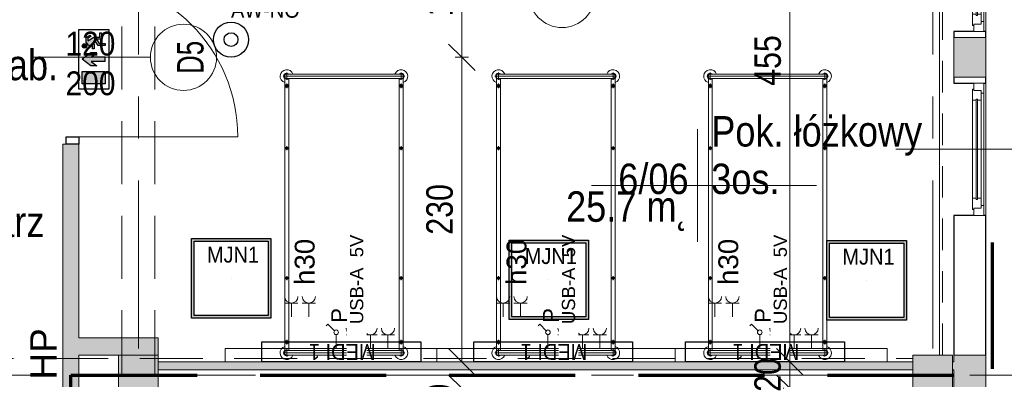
# Model space of a CAD drawing. Header units: centimetres. Extents: x -1631 to 21770, y -8842 to 3590.
# Tile 132 of 142: x 498 to 1241, y 1845 to 2117. Entities that reach past the tile are written whole.
import ezdxf

# ---------------------------------------------------------------- set-up
doc = ezdxf.new("R2010")
doc.units = ezdxf.units.CM
for name, pattern in [('Długa kreska', [142.875, 95.25, -47.625]), ('Oś', [222.25, 127, -31.75, 31.75, -31.75]), ('Ponad', [39.688, 23.813, -15.875]), ('Ukryte', [71.438, 47.625, -23.813])]:
    doc.linetypes.add(name, pattern=pattern)
for name, color, linetype, lineweight in [('A-ANNO-DIMS', 211, 'Continuous', 13), ('A-ANNO-DIMS-100', 211, 'Continuous', 13), ('A-ANNO-NOTE', 131, 'Continuous', 9), ('A-AREA-IDEN', 2, 'Continuous', 13), ('A-DETL', 90, 'Continuous', 9), ('A-DETL-GENF', 92, 'Continuous', 9), ('A-DETL-HDLN', 90, 'Ukryte', 9), ('A-DETL-MEDM', 33, 'Continuous', 13), ('A-DOOR', 31, 'Continuous', 13), ('A-FLOR-OVHD', 1, 'Ponad', 9), ('A-GLAZ', 151, 'Continuous', 13), ('A-GLAZ-IDEN', 152, 'Continuous', 13), ('A-WALL', 113, 'Continuous', 13), ('A-WALL-PATT', 111, 'Continuous', 13), ('G-ANNO-TEXT', 231, 'Continuous', 13), ('I-FURN', 30, 'Continuous', 9), ('Q-SPCQ', 91, 'Continuous', 9), ('S-COLS', 52, 'Continuous', 13), ('S-GRID', 1, 'Continuous', 13)]:
    doc.layers.add(name, color=color, linetype=linetype, lineweight=lineweight)
doc.layers.add('E_oprawy', color=12, linetype='Continuous')
doc.styles.add('Arial', font='arial.ttf', dxfattribs={"width": 0.9, "height": 18})
doc.styles.add('Arial Narrow_5', font='ARIALN.TTF', dxfattribs={"height": 20})
doc.styles.add('Arial_1', font='arial.ttf', dxfattribs={"width": 0.7, "height": 20})
doc.styles.add('Arial_10', font='arial.ttf', dxfattribs={"height": 20})
doc.styles.add('Arial_11', font='arial.ttf', dxfattribs={"width": 0.85, "height": 23})
doc.styles.add('Arial_13', font='arial.ttf', dxfattribs={"height": 0.2})
doc.styles.add('Arial_4', font='arial.ttf', dxfattribs={"height": 10})
doc.styles.add('Arial_5', font='arial.ttf', dxfattribs={"height": 12})
doc.styles.add('Arial_6', font='arial.ttf', dxfattribs={"height": 15})
doc.dimstyles.new('Diagonal_1_100__0__wewnętrzne', dxfattribs={"dimscale": 30.48, "dimtxt": 20.468619, "dimasz": 0.656168, "dimexe": 0.164042, "dimexo": 0.0625, "dimgap": 0.032808, "dimtad": 1, "dimdec": 0, "dimdsep": 46, "dimtxsty": 'Arial Narrow_5', "dimblk1": 'OBLIQUE', "dimblk2": 'OBLIQUE', "dimsah": 1, "dimcen": 0.09, "dimazin": 0, "dimtfac": 1, "dimtdec": 4, "dimtix": 1, "dimtmove": 0, "dimatfit": 3, "dimfxl": 0, "dimtvp": 1, "dimtolj": 1, "dimtzin": 0, "dimarcsym": 0})
doc.dimstyles.new('Diagonal_1_100__0__wewnętrzne_2', dxfattribs={"dimscale": 30.48, "dimtxt": 20.468619, "dimasz": 0.656168, "dimexe": 0.164042, "dimexo": 0.0625, "dimgap": 0.032808, "dimtad": 1, "dimdec": 0, "dimdsep": 46, "dimtxsty": 'Arial Narrow_5', "dimblk1": 'OBLIQUE', "dimblk2": 'OBLIQUE', "dimsah": 1, "dimcen": 0.09, "dimazin": 0, "dimtfac": 1, "dimtdec": 4, "dimtix": 1, "dimtmove": 2, "dimatfit": 3, "dimfxl": 0, "dimtvp": 1, "dimtolj": 1, "dimtzin": 0, "dimarcsym": 0})

# ---------------------------------------------------------------- blocks, each defined once
blk = doc.blocks.new('M_Concrete-Square-Column - 300 x 300mm-1795930-6_piętro IV __13_80 m_ - stan projektowany')
at = {"layer": 'S-COLS', "lineweight": 9}
blk.add_hatch(color=254, dxfattribs=at).paths.add_polyline_path([(15, -15), (15, 15), (-15, 15), (-15, -15)], flags=0)
for p, q in [((15, 15), (-15, 15)), ((-15, 15), (-15, -15)), ((15, -15), (15, 15)), ((-15, -15), (15, -15))]:
    blk.add_line(p, q, dxfattribs=at)
blk = doc.blocks.new('M_Concrete-Square-Column - 300 x 300mm-1795931-6_piętro IV __13_80 m_ - stan projektowany')
at = {"layer": 'S-COLS', "lineweight": 9}
blk.add_hatch(color=254, dxfattribs=at).paths.add_polyline_path([(15, -15), (15, 15), (-15, 15), (-15, -15)], flags=0)
for p, q in [((15, 15), (-15, 15)), ((-15, 15), (-15, -15)), ((15, -15), (15, 15)), ((-15, -15), (15, -15))]:
    blk.add_line(p, q, dxfattribs=at)
blk = doc.blocks.new('łóżko 195x90 typ FAMED _102039_ - łóżko 195x90 typ FAMED _102039_-832813-6_piętro IV __13_80 m_ - stan projektowany')
at = {"layer": 'I-FURN'}
for p, q in [((-45.98, 104.75), (45.97, 104.75)), ((-43.25, 102.02), (-43.25, 107.47)), ((-43.25, 106.45), (43.25, 106.45)), ((43.25, 102.02), (43.25, 107.47)), ((-44.75, 103.1), (-44.75, -102.61)), ((-43.25, 103.05), (43.25, 103.05)), ((-43.25, 94.85), (-43.25, 98.35)), ((-41.75, -102.55), (-41.75, 103.1)), ((41.75, -102.61), (41.75, 103.05)), ((43.25, 94.85), (43.25, 98.35)), ((44.75, 103.1), (44.75, -102.61)), ((-45, 96.6), (-41.5, 96.6)), ((45, 96.6), (41.5, 96.6)), ((-44.75, 48.19), (-41.75, 48.19)), ((-43.25, 49.69), (-43.25, 46.69)), ((44.75, 48.19), (41.75, 48.19)), ((43.25, 49.69), (43.25, 46.69)), ((-44.75, -49.81), (-41.75, -49.81)), ((-43.25, -48.31), (-43.25, -51.31)), ((44.75, -49.81), (41.75, -49.81)), ((43.25, -48.31), (43.25, -51.31)), ((-43.25, -95.18), (-43.25, -98.68)), ((43.25, -95.18), (43.25, -98.68)), ((-45, -96.93), (-41.5, -96.93)), ((-43.25, -101.53), (-43.25, -106.98)), ((-43.25, -102.55), (43.25, -102.55)), ((45, -96.93), (41.5, -96.93)), ((43.25, -101.53), (43.25, -106.98)), ((45.97, -104.25), (-45.98, -104.25)), ((-43.25, -105.95), (43.25, -105.95))]:
    blk.add_line(p, q, dxfattribs=at)
for centre, radius in [((-43.25, 96.6), 1.25), ((-43.25, 96.6), 0.8), ((43.25, 96.6), 1.25), ((43.25, 96.6), 0.8), ((-43.25, 48.19), 1), ((43.25, 48.19), 1), ((-43.25, -49.81), 1), ((43.25, -49.81), 1), ((-43.25, -96.93), 1.25), ((-43.25, -96.93), 0.8), ((43.25, -96.93), 1.25), ((43.25, -96.93), 0.8)]:
    blk.add_circle(centre, radius, dxfattribs=at)
for centre, radius, start, end in [((-43.25, 104.75), 5, 19.87687, 252.5424), ((-43.25, 104.75), 2.23, 49.8221, 312.38874), ((-43.25, 104.75), 1.93, 62.02067, 297.97933), ((-43.25, 104.75), 1.7, 90, 270), ((43.25, 104.75), 5, 287.4576, 160.12313), ((43.25, 104.75), 2.23, 229.8221, 130.1779), ((43.25, 104.75), 1.93, 242.02067, 117.97933), ((43.25, 104.75), 1.7, 270, 90), ((-43.25, -104.25), 5, 107.4576, 340.12313), ((-43.25, -104.25), 2.23, 49.8221, 310.1779), ((-43.25, -104.25), 1.93, 62.02067, 297.97933), ((-43.25, -104.25), 1.7, 90, 270), ((43.25, -104.25), 5, 199.87687, 72.5424), ((43.25, -104.25), 2.23, 229.8221, 130.1779), ((43.25, -104.25), 1.93, 242.02067, 117.97933), ((43.25, -104.25), 1.7, 270, 90)]:
    blk.add_arc(centre, radius, start, end, dxfattribs=at)
blk = doc.blocks.new('Panel Gazowo Oswietleniowy 2 - Type 1-2423792-6_piętro IV __13_80 m_ - stan projektowany')
at = {"layer": 'Q-SPCQ'}
for p, q in [((-112.5, 47.33), (-102.5, 47.33)), ((-107.5, 47.33), (-107.5, 37)), ((-99.33, 47.33), (-89.33, 47.33)), ((-94.33, 47.33), (-94.33, 37)), ((47.5, 47.33), (57.5, 47.33)), ((52.5, 47.33), (52.5, 37)), ((60.67, 47.33), (70.67, 47.33)), ((65.67, 47.33), (65.67, 37)), ((-79.82, 31.43), (-81.13, 30.12)), ((-74.88, 26.48), (-79.82, 31.43)), ((80.18, 31.43), (78.87, 30.12)), ((85.12, 26.48), (80.18, 31.43)), ((-73.64, 13), (-73.64, 23.5)), ((-66.13, 23.33), (-56.13, 23.33)), ((-61.13, 23.33), (-61.13, 13)), ((-52.67, 23.33), (-42.67, 23.33)), ((-47.67, 23.33), (-47.67, 13)), ((-39.5, 23.33), (-29.5, 23.33)), ((-34.5, 23.33), (-34.5, 13)), ((86.36, 13), (86.36, 23.5)), ((93.87, 23.33), (103.87, 23.33)), ((98.87, 23.33), (98.87, 13)), ((107.33, 23.33), (117.33, 23.33)), ((112.33, 23.33), (112.33, 13)), ((120.5, 23.33), (130.5, 23.33)), ((125.5, 23.33), (125.5, 13)), ((-157.5, 3), (-157.5, 13)), ((-157.5, 13), (182.5, 13)), ((182.5, 13), (182.5, 3))]:
    blk.add_line(p, q, dxfattribs=at)
for centre in [(-73.64, 25.25), (86.36, 25.25)]:
    blk.add_circle(centre, 1.75, dxfattribs=at)
for centre, end in [((-107.5, 52.33), 0), ((-94.33, 52.33), 0), ((52.5, 52.33), 0), ((65.67, 52.33), 0), ((-61.13, 28.33), 360), ((-47.67, 28.33), 360), ((-34.5, 28.33), 360), ((98.87, 28.33), 360), ((112.33, 28.33), 360), ((125.5, 28.33), 360)]:
    blk.add_arc(centre, 5, 180, end, dxfattribs=at)
blk = doc.blocks.new('DRZWI 1S - automatyczna etykieta - Drzwi 120-2381684-6_piętro IV __13_80 m_ - stan projektowany')
at = {"layer": 'A-DETL-GENF'}
for p, q in [((-65.5, 6), (-65.5, -3.5)), ((-60, 6), (-65.5, 6)), ((-60, -3.5), (-60, 6)), ((65.5, 6), (60, 6)), ((60, 6), (60, -3.5)), ((65.5, -3.5), (65.5, 6)), ((-65.5, -3.5), (-60, -3.5)), ((60, -3.5), (65.5, -3.5))]:
    blk.add_line(p, q, dxfattribs=at)
at = {"layer": 'A-DETL-MEDM', "lineweight": 25}
for p, q in [((-60, 6), (-65.5, 6)), ((-65.5, 6), (-65.5, -3.5)), ((-60, -3.5), (-60, 6)), ((60, -3.5), (60, 6)), ((60, 6), (65.5, 6)), ((65.5, 6), (65.5, -3.5)), ((-65.5, -3.5), (-60, -3.5)), ((65.5, -3.5), (60, -3.5))]:
    blk.add_line(p, q, dxfattribs=at)
at = {"layer": 'A-DOOR'}
blk.add_line((60, 6), (60, 126), dxfattribs=at)
blk.add_arc((60, 6), 120, 90, 180, dxfattribs=at)
blk = doc.blocks.new('Okno - automatyczna etykieta - 100x165 _projektowane_-2415065-6_piętro IV __13_80 m_ - stan projektowany')
at = {"layer": 'A-GLAZ'}
for p, q in [((-50, -3), (-44.5, -3)), ((-50, -10.5), (-50, -3)), ((-45.5, -2), (-37, -2)), ((-45.5, -3), (-45.5, -2)), ((-44.5, -3), (-45.5, -3)), ((-44.5, -8.5), (-44.5, -3)), ((-44.5, -3), (-44.5, -8.5)), ((-38, -5.75), (-38, -4.75)), ((-38, -4.75), (38, -4.75)), ((-38, -4.75), (-38, -5.75)), ((-37, -4.75), (-38, -4.75)), ((38, -5.75), (-38, -5.75)), ((-38, -5.75), (-37, -5.75)), ((-37, -2), (-37, -4.75)), ((37, -2), (-37, -2)), ((-37, -5.75), (-37, -8.5)), ((37, -2), (45.5, -2)), ((37, -4.75), (37, -2)), ((38, -4.75), (37, -4.75)), ((37, -5.75), (38, -5.75)), ((37, -8.5), (37, -5.75)), ((38, -4.75), (38, -5.75)), ((38, -5.75), (38, -4.75)), ((44.5, -3), (44.5, -8.5)), ((45.5, -3), (44.5, -3)), ((44.5, -3), (50, -3)), ((44.5, -8.5), (44.5, -3)), ((45.5, -2), (45.5, -3)), ((50, -3), (50, -10.5)), ((-42.5, -10.5), (-50, -10.5)), ((-50, -10.5), (50, -10.5)), ((-37, -8.5), (-44.5, -8.5)), ((-44.5, -8.5), (-42.5, -8.5)), ((-42.5, -8.5), (-42.5, -10.5)), ((42.5, -10.5), (-42.5, -10.5)), ((37, -8.5), (-37, -8.5)), ((44.5, -8.5), (37, -8.5)), ((42.5, -8.5), (44.5, -8.5)), ((42.5, -10.5), (42.5, -8.5)), ((50, -10.5), (42.5, -10.5))]:
    blk.add_line(p, q, dxfattribs=at)
blk = doc.blocks.new('Okno - automatyczna etykieta - 200x165 _projektowane_-2625262-6_piętro IV __13_80 m_ - stan projektowany')
at = {"layer": 'A-GLAZ'}
for p, q in [((-100, -8.5), (-94.5, -8.5)), ((-100, -16), (-100, -8.5)), ((-95.5, -7.5), (-87, -7.5)), ((-95.5, -8.5), (-95.5, -7.5)), ((-94.5, -8.5), (-95.5, -8.5)), ((-94.5, -14), (-94.5, -8.5)), ((-94.5, -8.5), (-94.5, -14)), ((-87, -14), (-94.5, -14)), ((-94.5, -14), (-92.5, -14)), ((-92.5, -14), (-92.5, -16)), ((-88, -11.25), (-88, -10.25)), ((-88, -10.25), (88, -10.25)), ((-88, -10.25), (-88, -11.25)), ((-87, -10.25), (-88, -10.25)), ((88, -11.25), (-88, -11.25)), ((-88, -11.25), (-87, -11.25)), ((-87, -7.5), (-87, -10.25)), ((87, -7.5), (-87, -7.5)), ((-87, -11.25), (-87, -14)), ((87, -14), (-87, -14)), ((-2.5, -12.75), (-2.5, -8.75)), ((-2.5, -8.75), (2.5, -8.75)), ((2.5, -12.75), (-2.5, -12.75)), ((2.5, -8.75), (2.5, -12.75)), ((87, -7.5), (95.5, -7.5)), ((87, -10.25), (87, -7.5)), ((88, -10.25), (87, -10.25)), ((87, -11.25), (88, -11.25)), ((87, -14), (87, -11.25)), ((94.5, -14), (87, -14)), ((88, -10.25), (88, -11.25)), ((88, -11.25), (88, -10.25)), ((92.5, -14), (94.5, -14)), ((92.5, -16), (92.5, -14)), ((94.5, -8.5), (94.5, -14)), ((95.5, -8.5), (94.5, -8.5)), ((94.5, -8.5), (100, -8.5)), ((94.5, -14), (94.5, -8.5)), ((95.5, -7.5), (95.5, -8.5)), ((100, -8.5), (100, -16)), ((-92.5, -16), (-100, -16)), ((-100, -16), (100, -16)), ((92.5, -16), (-92.5, -16)), ((100, -16), (92.5, -16))]:
    blk.add_line(p, q, dxfattribs=at)
blk = doc.blocks.new('DIMBLOCK56-6_piętro IV __13_80 m_ - stan projektowany')
at = {"layer": 'A-ANNO-DIMS-100', "transparency": 16777216}
for p, q in [((831.65, 1838.33), (821.65, 1848.33)), ((826.65, 1838.33), (836.65, 1838.33)), ((831.65, 1838.33), (826.65, 1838.33)), ((831.65, 1819.83), (831.65, 1838.33)), ((831.65, 1838.33), (841.65, 1828.33)), ((831.65, 1819.83), (821.65, 1829.83)), ((826.65, 1819.83), (836.65, 1819.83)), ((831.65, 1819.83), (826.65, 1819.83)), ((831.65, 1819.83), (841.65, 1809.83))]:
    blk.add_line(p, q, dxfattribs=at)
at = {"layer": 'A-ANNO-DIMS-100', "color": 0, "transparency": 16777216, "insert": (804.8, 1816.4), "char_height": 20, "width": 30.4105, "attachment_point": 1, "rotation": 90, "line_spacing_factor": 0.974696, "style": 'Arial Narrow_5'}
blk.add_mtext('19', dxfattribs=at)
blk = doc.blocks.new('_Oblique')
at = {"color": 0, "linetype": 'ByBlock', "lineweight": -2}
blk.add_line((-0.5, -0.5), (0.5, 0.5), dxfattribs=at)
blk = doc.blocks.new('DIMBLOCK126-6_piętro IV __13_80 m_ - stan projektowany')
at = {"layer": 'A-ANNO-DIMS-100', "transparency": 16777216}
for p, q in [((1079.48, 1838.33), (1069.48, 1848.33)), ((1074.48, 1838.33), (1084.48, 1838.33)), ((1079.48, 1838.33), (1074.48, 1838.33)), ((1079.48, 1383.33), (1079.48, 1838.33)), ((1079.48, 1838.33), (1089.48, 1828.33)), ((1079.48, 1383.33), (1069.48, 1393.33)), ((1074.48, 1383.33), (1084.48, 1383.33)), ((1079.48, 1383.33), (1074.48, 1383.33)), ((1079.48, 1383.33), (1089.48, 1373.33))]:
    blk.add_line(p, q, dxfattribs=at)
at = {"layer": 'A-ANNO-DIMS-100', "color": 0, "transparency": 16777216, "insert": (1052.64, 1591.82), "char_height": 20, "width": 45.6158, "attachment_point": 1, "rotation": 90, "line_spacing_factor": 0.974696, "style": 'Arial Narrow_5'}
blk.add_mtext('455', dxfattribs=at)
blk = doc.blocks.new('DIMBLOCK127-6_piętro IV __13_80 m_ - stan projektowany')
at = {"layer": 'A-ANNO-DIMS-100', "transparency": 16777216}
for p, q in [((1079.48, 1858.33), (1069.48, 1868.33)), ((1074.48, 1858.33), (1084.48, 1858.33)), ((1079.48, 1858.33), (1074.48, 1858.33)), ((1079.48, 1838.33), (1079.48, 1858.33)), ((1079.48, 1858.33), (1089.48, 1848.33)), ((1079.48, 1838.33), (1069.48, 1848.33)), ((1074.48, 1838.33), (1084.48, 1838.33)), ((1079.48, 1838.33), (1074.48, 1838.33)), ((1079.48, 1838.33), (1089.48, 1828.33))]:
    blk.add_line(p, q, dxfattribs=at)
at = {"layer": 'A-ANNO-DIMS-100', "color": 0, "transparency": 16777216, "insert": (1052.64, 1835.65), "char_height": 20, "width": 30.4105, "attachment_point": 1, "rotation": 90, "line_spacing_factor": 0.974696, "style": 'Arial Narrow_5'}
blk.add_mtext('20', dxfattribs=at)
blk = doc.blocks.new('DIMBLOCK128-6_piętro IV __13_80 m_ - stan projektowany')
at = {"layer": 'A-ANNO-DIMS-100', "transparency": 16777216}
for p, q in [((1079.48, 2313.33), (1069.48, 2323.33)), ((1074.48, 2313.33), (1084.48, 2313.33)), ((1079.48, 2313.33), (1074.48, 2313.33)), ((1079.48, 1858.33), (1079.48, 2313.33)), ((1079.48, 2313.33), (1089.48, 2303.33)), ((1079.48, 1858.33), (1069.48, 1868.33)), ((1074.48, 1858.33), (1084.48, 1858.33)), ((1079.48, 1858.33), (1074.48, 1858.33)), ((1079.48, 1858.33), (1089.48, 1848.33))]:
    blk.add_line(p, q, dxfattribs=at)
at = {"layer": 'A-ANNO-DIMS-100', "color": 0, "transparency": 16777216, "insert": (1052.64, 2066.82), "char_height": 20, "width": 45.6158, "attachment_point": 1, "rotation": 90, "line_spacing_factor": 0.974696, "style": 'Arial Narrow_5'}
blk.add_mtext('455', dxfattribs=at)
blk = doc.blocks.new('DIMBLOCK166-6_piętro IV __13_80 m_ - stan projektowany')
at = {"layer": 'A-ANNO-DIMS-100', "transparency": 16777216}
for p, q in [((831.65, 2088.33), (821.65, 2098.33)), ((826.65, 2088.33), (836.65, 2088.33)), ((831.65, 2088.33), (826.65, 2088.33)), ((831.65, 1858.33), (831.65, 2088.33)), ((831.65, 2088.33), (841.65, 2078.33)), ((831.65, 1858.33), (821.65, 1868.33)), ((826.65, 1858.33), (836.65, 1858.33)), ((831.65, 1858.33), (826.65, 1858.33)), ((831.65, 1858.33), (841.65, 1848.33))]:
    blk.add_line(p, q, dxfattribs=at)
at = {"layer": 'A-ANNO-DIMS-100', "color": 0, "transparency": 16777216, "insert": (804.8, 1954.32), "char_height": 20, "width": 45.6158, "attachment_point": 1, "rotation": 90, "line_spacing_factor": 0.974696, "style": 'Arial Narrow_5'}
blk.add_mtext('230', dxfattribs=at)
blk = doc.blocks.new('DIMBLOCK167-6_piętro IV __13_80 m_ - stan projektowany')
at = {"layer": 'A-ANNO-DIMS-100', "transparency": 16777216}
for p, q in [((831.65, 2213.33), (821.65, 2223.33)), ((826.65, 2213.33), (836.65, 2213.33)), ((831.65, 2213.33), (826.65, 2213.33)), ((831.65, 2088.33), (831.65, 2213.33)), ((831.65, 2213.33), (841.65, 2203.33)), ((831.65, 2088.33), (821.65, 2098.33)), ((826.65, 2088.33), (836.65, 2088.33)), ((831.65, 2088.33), (826.65, 2088.33)), ((831.65, 2088.33), (841.65, 2078.33))]:
    blk.add_line(p, q, dxfattribs=at)
at = {"layer": 'A-ANNO-DIMS-100', "color": 0, "transparency": 16777216, "insert": (804.8, 2119.3), "char_height": 20, "width": 45.6158, "attachment_point": 1, "rotation": 90, "line_spacing_factor": 0.974696, "style": 'Arial Narrow_5'}
blk.add_mtext('125', dxfattribs=at)
blk = doc.blocks.new('METKA_POMIESZCZENIA2 - Rozbudowana - bez ramki-2396678-6_piętro IV __13_80 m_ - stan projektowany')
at = {"layer": 'A-AREA-IDEN'}
for p, q in [((0, 0.425), (0, 0)), ((0.0976, 0), (-0.8, 0)), ((-0.8, 0), (0.9, 0)), ((0, 0), (0, -0.425))]:
    blk.add_line(p, q, dxfattribs=at)
blk = doc.blocks.new('Okno_PG_typ 100 - metka _wys_parapetu-2491532-6_piętro IV __13_80 m_ - stan projektowany')
at = {"layer": 'A-GLAZ-IDEN'}
blk.add_line((0, -1.8946), (0, 0.3677), dxfattribs=at)
blk.add_circle((0, 0.0677), 0.3, dxfattribs=at)
at = {"layer": 'A-GLAZ-IDEN', "insert": (0.5622, -1.0037), "char_height": 0.2, "width": 0.4949, "attachment_point": 1, "rotation": 90, "line_spacing_factor": 0.936439, "style": 'Arial_13'}
blk.add_mtext('\\pxt6.35,12.7,19.05,25.4,31.75,38.1,44.45,50.8,57.15,63.5,69.85,76.2,82.55,88.9,95.25,101.6,107.95,114.3,120.65,127,133.35,139.7,146.05,152.4,158.75,165.1,171.45,177.8,184.15,190.5,196.85,203.2;{hp=}', dxfattribs=at)
blk = doc.blocks.new('MEDI_1')
at = {"layer": 'E_oprawy'}
blk.add_lwpolyline([(0, 0), (0, 15), (120, 15), (120, 0)], close=True, dxfattribs=at)
at = {"layer": 'E_oprawy', "color": 4, "style": 'Arial', "width": 0.9}
blk.add_text('MEDI 1', height=12, rotation=180, dxfattribs=at).set_placement((85.78, 13.45))
blk = doc.blocks.new('MJN1')
at = {"layer": 'E_oprawy', "linetype": 'ByBlock'}
h = blk.add_hatch(color=256, dxfattribs=at)
h.paths.add_polyline_path([(-30, -30), (-30, 30), (30, 30), (30, -30)])
h.paths.add_polyline_path([(-28, -28), (-28, 28), (28, 28), (28, -28)], flags=16)
for points in [[(-30, -30), (-30, 30), (30, 30), (30, -30)], [(-28, -28), (-28, 28), (28, 28), (28, -28)]]:
    blk.add_lwpolyline(points, close=True, dxfattribs=at)
blk.add_circle((0, 0), 0.0000001, dxfattribs=at)
at = {"layer": 'E_oprawy', "color": 4, "style": 'Arial', "width": 0.9}
blk.add_text('MJN1', height=12, dxfattribs=at).set_placement((-18.29, 11.9))
blk = doc.blocks.new('AW-NO')
at = {"layer": 'E_oprawy', "color": 1, "linetype": 'ByBlock'}
for radius in [13.2, 5.21]:
    blk.add_circle((0, 0), radius, dxfattribs=at)
at = {"layer": 'E_oprawy', "color": 1, "style": 'Arial', "width": 0.9}
blk.add_text('AW-NO', height=12, dxfattribs=at).set_placement((0, 16.52))
blk = doc.blocks.new('EW_W_GORE')
at = {"layer": 'E_oprawy'}
for points in [[(431.95, 125.13), (425.73, 125.13), (425.73, 113.58), (431.95, 113.58)], [(438.17, 125.13), (434.88, 120.79), (434.88, 117.78), (437.1, 120.71), (437.1, 113.58), (439.24, 113.58), (439.24, 120.71), (441.46, 117.78), (441.46, 120.79)], [(446.02, 124.01, 1), (443.78, 124.01, 1)], [(447.38, 122.28), (448.73, 122.28), (449.62, 120.89), (450.3, 121.32), (450.01, 121.78), (449.13, 123.14), (446.83, 123.14), (445.25, 122.06), (445.1, 121.75), (444.98, 120), (443.37, 120), (443.37, 119.23), (445.7, 119.23), (445.95, 120.1), (446.4, 119.43), (447.05, 118.48), (445.13, 117.18), (445.13, 113.58), (446.14, 113.58), (446.14, 116.64), (448.23, 117.98), (448.23, 115.45), (451.45, 115.46), (451.45, 116.38), (449.24, 116.38), (449.24, 119.27)]]:
    blk.add_hatch(color=3, dxfattribs=at).paths.add_polyline_path(points)
at = {"layer": 'E_oprawy', "color": 3}
for p, q in [((425.73, 125.13), (431.95, 125.13)), ((425.73, 113.58), (425.73, 125.13)), ((431.95, 125.13), (431.95, 113.58)), ((434.88, 120.79), (438.17, 125.13)), ((441.46, 120.79), (438.17, 125.13)), ((434.88, 117.78), (434.88, 120.79)), ((437.1, 120.71), (434.88, 117.78)), ((437.1, 113.58), (437.1, 120.71)), ((439.24, 113.58), (439.24, 120.71)), ((439.24, 120.71), (441.46, 117.78)), ((441.46, 117.78), (441.46, 120.79)), ((443.37, 119.23), (443.37, 120)), ((443.37, 120), (444.98, 120)), ((445.7, 119.23), (443.37, 119.23)), ((444.98, 120), (445.1, 121.75)), ((445.1, 121.75), (445.25, 122.06)), ((445.25, 122.06), (446.83, 123.14)), ((445.95, 120.1), (445.7, 119.23)), ((446.4, 119.43), (445.95, 120.1)), ((447.05, 118.48), (446.4, 119.43)), ((446.83, 123.14), (449.13, 123.14)), ((448.73, 122.28), (447.38, 122.28)), ((447.38, 122.28), (449.24, 119.27)), ((449.62, 120.89), (448.73, 122.28)), ((449.13, 123.14), (450.01, 121.78)), ((449.24, 119.27), (449.24, 116.38)), ((450.3, 121.32), (449.62, 120.89)), ((450.01, 121.78), (450.3, 121.32)), ((445.13, 117.18), (447.05, 118.48)), ((445.13, 113.58), (445.13, 117.18)), ((448.23, 117.98), (446.14, 116.64)), ((446.14, 116.64), (446.14, 113.58)), ((448.23, 115.45), (448.23, 117.98)), ((451.45, 115.46), (448.23, 115.45)), ((449.24, 116.38), (451.45, 116.38)), ((451.45, 116.38), (451.45, 115.46)), ((431.95, 113.58), (425.73, 113.58)), ((437.1, 113.58), (439.24, 113.58)), ((446.14, 113.58), (445.13, 113.58))]:
    blk.add_line(p, q, dxfattribs=at)
blk.add_lwpolyline([(423.17, 126.85), (453.17, 126.85), (453.17, 111.85), (423.17, 111.85)], close=True, dxfattribs=at)
blk.add_circle((444.9, 124.01), 1.12, dxfattribs=at)

msp = doc.modelspace()

# ---------------------------------------------------------------- hatches: boundary and pattern name
at = {"layer": 'A-WALL-PATT'}
h = msp.add_hatch(color=9, dxfattribs=at)
h.paths.add_polyline_path([(542.38, 132.33), (542.38, 139.33), (530.38, 139.33), (530.38, 132.33)], flags=0)
h.paths.add_polyline_path([(542.38, 250.33), (542.38, 465.83), (530.38, 465.83), (530.38, 250.33)], flags=0)
h.paths.add_polyline_path([(530.38, 657.83), (542.38, 657.83), (542.38, 660.33), (530.38, 660.33)], flags=0)
h.paths.add_polyline_path([(530.38, 781.33), (542.38, 781.33), (542.38, 1102.83), (530.38, 1102.83), (530.38, 788.28)], flags=0)
h.paths.add_polyline_path([(530.38, 1312.83), (542.38, 1312.83), (542.38, 1431.33), (530.38, 1431.33)], flags=0)
h.paths.add_polyline_path([(530.38, 1633.83), (542.38, 1633.83), (542.38, 2022.83), (530.38, 2022.83), (530.38, 1665.12)], flags=0)
h.paths.add_polyline_path([(542.38, 2173.83), (542.38, 2458.83), (530.38, 2458.83), (530.38, 2173.83)], flags=0)
h.paths.add_polyline_path([(530.38, 2593.83), (542.38, 2593.83), (542.38, 2824.33), (530.38, 2824.33), (530.38, 2634.27)], flags=0)
h = msp.add_hatch(color=9, dxfattribs=at)
h.paths.add_polyline_path([(1203.38, 393.33), (1227.38, 393.33), (1227.38, 423.33), (1203.38, 423.33), (1203.38, 419.08)], flags=0)
h.paths.add_polyline_path([(1203.38, 633.33), (1227.38, 633.33), (1227.38, 663.33), (1203.38, 663.33)], flags=0)
h.paths.add_polyline_path([(1227.38, 873.33), (1227.38, 903.33), (1203.38, 903.33), (1203.38, 873.33)], flags=0)
h.paths.add_polyline_path([(1203.38, 1113.33), (1227.38, 1113.33), (1227.38, 1143.33), (1203.38, 1143.33)], flags=0)
h.paths.add_polyline_path([(1227.38, 1353.33), (1227.38, 1383.33), (1203.38, 1383.33), (1203.38, 1353.33)], flags=0)
h.paths.add_polyline_path([(1227.38, 1593.33), (1227.38, 1623.33), (1203.38, 1623.33), (1203.38, 1593.33)], flags=0)
h.paths.add_polyline_path([(1227.38, 1833.33), (1227.38, 1863.33), (1203.38, 1863.33), (1203.38, 1833.33)], flags=0)
h.paths.add_polyline_path([(1227.38, 2073.33), (1227.38, 2103.33), (1203.38, 2103.33), (1203.38, 2073.33)], flags=0)
h.paths.add_polyline_path([(1203.38, 2313.33), (1227.38, 2313.33), (1227.38, 2343.33), (1203.38, 2343.33)], flags=0)
h.paths.add_polyline_path([(1227.38, 2553.33), (1227.38, 2583.33), (1203.38, 2583.33), (1203.38, 2553.33)], flags=0)
h.paths.add_polyline_path([(1227.38, 2793.33), (1227.38, 2824.33), (1203.38, 2824.33), (1203.38, 2793.33)], flags=0)
msp.add_hatch(color=9, dxfattribs=at).paths.add_polyline_path([(602.38, 1863.33), (602.38, 1876.33), (542.38, 1876.33), (542.38, 1863.33), (572.38, 1863.33)], flags=0)
h = msp.add_hatch(color=9, dxfattribs=at)
h.paths.add_polyline_path([(1172.38, 1852.33), (1172.38, 1858.33), (602.38, 1858.33), (602.38, 1852.33), (1100.2, 1852.33)], flags=0)
h.paths.add_polyline_path([(1203.38, 1852.33), (1203.38, 1858.33), (1202.38, 1858.33), (1202.38, 1852.33)], flags=0)

# ---------------------------------------------------------------- linework, layer by layer
at = {"layer": 'A-ANNO-NOTE', "lineweight": 13}
msp.add_line((506.38, 2088.33), (596.38, 2088.33), dxfattribs=at)
msp.add_line((506.38, 2088.33), (596.38, 2088.33), dxfattribs=at)
for centre in [(907.38, 2135.83), (621.38, 2088.33)]:
    msp.add_circle(centre, 25, dxfattribs=at)
at = {"layer": 'A-DETL', "linetype": 'Długa kreska', "lineweight": 70}
for p, q in [((1232.38, 1948.33), (1232.38, 1748.33)), ((536.38, 1678), (536.38, 1848.33)), ((536.38, 1848.33), (1232.38, 1848.33))]:
    msp.add_line(p, q, dxfattribs=at)
at = {"layer": 'A-DETL-HDLN'}
for p, q in [((574.88, 420.83), (574.88, 2793.33)), ((599.88, 420.83), (599.88, 2793.33))]:
    msp.add_line(p, q, dxfattribs=at)
at = {"layer": 'A-FLOR-OVHD'}
msp.add_line((1194.88, 1863.33), (1194.88, 2313.33), dxfattribs=at)
at = {"layer": 'A-WALL', "lineweight": 9}
for p, q in [((1192.38, 1863.33), (1192.38, 2313.33)), ((1227.38, 2307.83), (1227.38, 2107.83)), ((1203.38, 2103.33), (1203.38, 2073.33)), ((1227.38, 2073.33), (1227.38, 2103.33)), ((1227.38, 2068.83), (1227.38, 1968.83)), ((532.88, 2022.83), (530.38, 2022.83)), ((530.38, 2022.83), (530.38, 1680.33)), ((542.38, 1876.33), (542.38, 2022.83)), ((602.38, 1876.33), (542.38, 1876.33)), ((602.38, 1863.33), (602.38, 1876.33)), ((542.38, 1833.33), (542.38, 1863.33)), ((542.38, 1863.33), (572.38, 1863.33)), ((1203.38, 1863.33), (1203.38, 1858.33)), ((1227.38, 1833.33), (1227.38, 1863.33)), ((1172.38, 1858.33), (602.38, 1858.33)), ((602.38, 1852.33), (1172.38, 1852.33)), ((1203.38, 1858.33), (1202.38, 1858.33)), ((1202.38, 1852.33), (1203.38, 1852.33)), ((1203.38, 1852.33), (1203.38, 1833.33))]:
    msp.add_line(p, q, dxfattribs=at)
at = {"layer": 'A-WALL', "color": 7, "lineweight": 25}
for p, q in [((1218.38, 2107.83), (1203.38, 2107.83)), ((1203.38, 2107.83), (1203.38, 2103.33)), ((1227.38, 2107.83), (1225.88, 2107.83)), ((1227.38, 2103.33), (1227.38, 2107.83)), ((1203.38, 2073.33), (1203.38, 2068.83)), ((1203.38, 2068.83), (1218.38, 2068.83)), ((1225.88, 2068.83), (1227.38, 2068.83)), ((1227.38, 2068.83), (1227.38, 2073.33)), ((1218.38, 1968.83), (1203.38, 1968.83)), ((1203.38, 1968.83), (1203.38, 1863.33)), ((1227.38, 1968.83), (1225.88, 1968.83)), ((1227.38, 1863.33), (1227.38, 1968.83))]:
    msp.add_line(p, q, dxfattribs=at)
at = {"layer": 'A-WALL'}
for p, q in [((1227.38, 2103.33), (1203.38, 2103.33)), ((1203.38, 2073.33), (1227.38, 2073.33)), ((1227.38, 1863.33), (1203.38, 1863.33))]:
    msp.add_line(p, q, dxfattribs=at)
at = {"layer": 'S-GRID', "linetype": 'Oś'}
for p, q in [((587.38, 2884.27), (587.38, 27.13)), ((1187.38, 2884.27), (1187.38, 27.13)), ((1342.46, 1848.33), (-1368.76, 1848.33))]:
    msp.add_line(p, q, dxfattribs=at)

# ---------------------------------------------------------------- block references
at = {"layer": 'A-DOOR', "rotation": 269.9999999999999}
msp.add_blockref('DRZWI 1S - automatyczna etykieta - Drzwi 120-2381684-6_piętro IV __13_80 m_ - stan projektowany', (536.38, 2088.33), dxfattribs=at)
at = {"layer": 'A-GLAZ', "rotation": 89.99999999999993}
for name, p in [('Okno - automatyczna etykieta - 200x165 _projektowane_-2625262-6_piętro IV __13_80 m_ - stan projektowany', (1209.88, 2207.83)), ('Okno - automatyczna etykieta - 100x165 _projektowane_-2415065-6_piętro IV __13_80 m_ - stan projektowany', (1215.38, 2018.83))]:
    msp.add_blockref(name, p, dxfattribs=at)
at = {"layer": 'A-GLAZ-IDEN', "xscale": 99.99999999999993, "yscale": 99.99999999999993, "zscale": 99.99999999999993, "rotation": 270.0000000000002}
msp.add_blockref('Okno_PG_typ 100 - metka _wys_parapetu-2491532-6_piętro IV __13_80 m_ - stan projektowany', (1348.94, 2018.83), dxfattribs=at)
at = {"layer": 'E_oprawy', "linetype": 'ByBlock'}
msp.add_blockref('AW-NO', (657.31, 2101.72), dxfattribs=at)
at = {"layer": 'E_oprawy', "xscale": 1.5, "yscale": 1.5, "zscale": 1.5, "rotation": 90}
msp.add_blockref('EW_W_GORE', (732.66, 1429.59), dxfattribs=at)
at = {"layer": 'E_oprawy'}
for p in [(657.4, 1921.35), (1137.46, 1919.82)]:
    msp.add_blockref('MJN1', p, dxfattribs=at)
at = {"layer": 'I-FURN', "rotation": 180}
for p in [(742.63, 1969.77), (902.63, 1969.77), (1062.63, 1969.77)]:
    msp.add_blockref('łóżko 195x90 typ FAMED _102039_ - łóżko 195x90 typ FAMED _102039_-832813-6_piętro IV __13_80 m_ - stan projektowany', p, dxfattribs=at)
at = {"layer": 'Q-SPCQ'}
for p in [(810.38, 1855.33), (970.38, 1855.33)]:
    msp.add_blockref('Panel Gazowo Oswietleniowy 2 - Type 1-2423792-6_piętro IV __13_80 m_ - stan projektowany', p, dxfattribs=at)
at = {"layer": 'S-COLS', "lineweight": 9}
for name, p in [('M_Concrete-Square-Column - 300 x 300mm-1795930-6_piętro IV __13_80 m_ - stan projektowany', (587.38, 1848.33)), ('M_Concrete-Square-Column - 300 x 300mm-1795931-6_piętro IV __13_80 m_ - stan projektowany', (1187.38, 1848.33))]:
    msp.add_blockref(name, p, dxfattribs=at)

# ---------------------------------------------------------------- texts
at = {"layer": 'A-ANNO-NOTE', "lineweight": 211, "char_height": 18, "width": 38.07, "attachment_point": 5, "line_spacing_factor": 0.936439, "style": 'Arial'}
for s, insert in [('\\pxqc,t6.35,12.7,19.05,25.4,31.75,38.1,44.45,50.8,57.15,63.5,69.85,76.2,82.55,88.9,95.25,101.6,107.95,114.3,120.65,127,133.35,139.7,146.05,152.4,158.75,165.1,171.45,177.8,184.15,190.5,196.85,203.2;{120}', (551.07, 2098.56)), ('\\pxqc,t6.35,12.7,19.05,25.4,31.75,38.1,44.45,50.8,57.15,63.5,69.85,76.2,82.55,88.9,95.25,101.6,107.95,114.3,120.65,127,133.35,139.7,146.05,152.4,158.75,165.1,171.45,177.8,184.15,190.5,196.85,203.2;{200}', (551.16, 2068.56))]:
    msp.add_mtext(s, dxfattribs=dict(at, insert=insert))
at = {"layer": 'A-ANNO-NOTE', "lineweight": 211, "insert": (626.67, 2088.26), "char_height": 20, "width": 25.97, "attachment_point": 5, "rotation": 90, "line_spacing_factor": 0.936439, "style": 'Arial_1'}
msp.add_mtext('\\pxqc,t4.445,8.89,13.335,17.78,22.225,26.67,31.115,35.56,40.005,44.45,48.895,53.34,57.785,62.23,66.675,71.12,75.565,80.01,84.455,88.9,93.345,97.79,102.235,106.68,111.125,115.57,120.015,124.46,128.905,133.35,137.795,142.24;{D5}', dxfattribs=at)
at = {"layer": 'A-AREA-IDEN', "char_height": 23, "line_spacing_factor": 0.936439, "style": 'Arial_11'}
for s, insert, width, attachment_point in [('\\pxt3.69565,7.3913,11.08696,14.78261,18.47826,22.17391,25.86957,29.56522,33.26087,36.95652,40.65217,44.34783,48.04348,51.73913,55.43478,59.13043,62.82609,66.52174,70.21739,73.91304,77.6087,81.30435,85,88.69565,92.3913,96.08696,99.78261,103.47826,107.17391,110.86957,114.56522,118.26087;{Gab.\\Pdiag-zab.}', (414.35, 2064.1), 111.86, 7), ('\\pt84.99995,169.9999,255.00008,340.00003,424.99998,509.99993,595.00011,680.00006,765.00001,849.99996,934.99991,1020.00009,1105.00004,1189.99999,1274.99994,1359.99989,1445.00007,1530.00002,1614.99997,1699.99992,1785.0001,1870.00005,1955,2039.99995,2124.9999,2210.00008,2295.00003,2379.99998,2464.99993,2550.00011,2635.00006,2720.00001;Pok. łóżkowy\\P3os.', (1020.07, 1984.7), 156.91, 7), ('\\pxqr,t3.69565,7.3913,11.08696,14.78261,18.47826,22.17391,25.86957,29.56522,33.26087,36.95652,40.65217,44.34783,48.04348,51.73913,55.43478,59.13043,62.82609,66.52174,70.21739,73.91304,77.6087,81.30435,85,88.69565,92.3913,96.08696,99.78261,103.47826,107.17391,110.86957,114.56522,118.26087;{6/06}', (1002.98, 1984.7), 52.87, 9), ('\\pt84.99995,169.9999,255.00008,340.00003,424.99998,509.99993,595.00011,680.00006,765.00001,849.99996,934.99991,1020.00009,1105.00004,1189.99999,1274.99994,1359.99989,1445.00007,1530.00002,1614.99997,1699.99992,1785.0001,1870.00005,1955,2039.99995,2124.9999,2210.00008,2295.00003,2379.99998,2464.99993,2550.00011,2635.00006,2720.00001;25.7 m˛', (1002.98, 1987.09), 91.63, 3), ('\\pxt3.69565,7.3913,11.08696,14.78261,18.47826,22.17391,25.86957,29.56522,33.26087,36.95652,40.65217,44.34783,48.04348,51.73913,55.43478,59.13043,62.82609,66.52174,70.21739,73.91304,77.6087,81.30435,85,88.69565,92.3913,96.08696,99.78261,103.47826,107.17391,110.86957,114.56522,118.26087;{Korytarz}', (414.71, 1945.65), 100.64, 7)]:
    msp.add_mtext(s, dxfattribs=dict(at, insert=insert, width=width, attachment_point=attachment_point))
at = {"layer": 'G-ANNO-TEXT', "color": 7, "insert": (505.67, 1844.89), "char_height": 20, "width": 40.804, "attachment_point": 1, "rotation": 90, "line_spacing_factor": 0.936439, "style": 'Arial_10'}
msp.add_mtext('\\pxt6.35,12.7,19.05,25.4,31.75,38.1,44.45,50.8,57.15,63.5,69.85,76.2,82.55,88.9,95.25,101.6,107.95,114.3,120.65,127,133.35,139.7,146.05,152.4,158.75,165.1,171.45,177.8,184.15,190.5,196.85,203.2;{HP}', dxfattribs=at)

# ---------------------------------------------------------------- dimensions: what is measured, and where the dimension line sits
at = {"layer": 'A-ANNO-DIMS'}
dim = msp.add_linear_dim(base=(831.65, 2213.33), p1=(826.65, 2088.33), p2=(826.65, 2213.33), angle=90, dimstyle='Diagonal_1_100__0__wewnętrzne_2', override={"dimpost": '<>', "dimfxl": 125}, dxfattribs=at)
dim.commit()
dim.dimension.update_dxf_attribs({"geometry": 'DIMBLOCK167-6_piętro IV __13_80 m_ - stan projektowany', "text_midpoint": (818.14, 2142.11), "dimtype": 160, "text_rotation": 90})
for base, p1, p2, override, picture, middle in [((831.65, 2088.33), (826.65, 1858.33), (826.65, 2088.33), {"dimpost": '<>', "dimfxl": 230}, 'DIMBLOCK166-6_piętro IV __13_80 m_ - stan projektowany', (820.44, 1973.33)), ((831.65060747, 1838.32555458), (826.65060747, 1819.82555458), (826.65060747, 1838.32555458), {"dimpost": '<>', "dimfxl": 18.5}, 'DIMBLOCK56-6_piętro IV __13_80 m_ - stan projektowany', (820.43914765, 1829.07555458)), ((1079.48, 1838.33), (1074.48, 1383.33), (1074.48, 1838.33), {"dimpost": '<>', "dimfxl": 455}, 'DIMBLOCK126-6_piętro IV __13_80 m_ - stan projektowany', (1068.31, 1610.83))]:
    dim = msp.add_linear_dim(base=base, p1=p1, p2=p2, angle=90, dimstyle='Diagonal_1_100__0__wewnętrzne', override=override, dxfattribs=at)
    dim.commit()
    dim.dimension.update_dxf_attribs({"geometry": picture, "text_midpoint": middle})

# ---------------------------------------------------------------- next in the draw order: texts
at = {"layer": 'A-ANNO-NOTE', "lineweight": 13, "rotation": 90, "line_spacing_factor": 0.936439, "bg_fill": 3, "box_fill_scale": 1.25, "bg_fill_color": 256, "bg_fill_true_color": 13158600, "bg_fill_transparency": 0}
for s, insert, char_height, width, attachment_point, style in [('\\pxqc,t12.7,25.4,38.1,50.8,63.5,76.2,88.9,101.6,114.3,127,139.7,152.4,165.1,177.8,190.5,203.2,215.9,228.6,241.3,254,266.7,279.4,292.1,304.8,317.5,330.2,342.9,355.6,368.3,381,393.7,406.4;{USB-A  5V}', (752.3, 1920.56), 10, 113.1, 5, 'Arial_4'), ('\\pxqc,t12.7,25.4,38.1,50.8,63.5,76.2,88.9,101.6,114.3,127,139.7,152.4,165.1,177.8,190.5,203.2,215.9,228.6,241.3,254,266.7,279.4,292.1,304.8,317.5,330.2,342.9,355.6,368.3,381,393.7,406.4;{USB-A  5V}', (912.3, 1920.56), 10, 113.1, 5, 'Arial_4'), ('\\pxqc,t12.7,25.4,38.1,50.8,63.5,76.2,88.9,101.6,114.3,127,139.7,152.4,165.1,177.8,190.5,203.2,215.9,228.6,241.3,254,266.7,279.4,292.1,304.8,317.5,330.2,342.9,355.6,368.3,381,393.7,406.4;{USB-A  5V}', (1072.3, 1920.56), 10, 113.1, 5, 'Arial_4'), ('\\pxt8.46667,16.93333,25.4,33.86667,42.33333,50.8,59.26667,67.73333,76.2,84.66667,93.13333,101.6,110.06667,118.53333,127,135.46667,143.93333,152.4,160.86667,169.33333,177.8,186.26667,194.73333,203.2,211.66667,220.13333,228.6,237.06667,245.53333,254,262.46667,270.93333;{h30}', (705.44, 1916.27), 15, 36.764, 1, 'Arial_6'), ('\\pxt8.46667,16.93333,25.4,33.86667,42.33333,50.8,59.26667,67.73333,76.2,84.66667,93.13333,101.6,110.06667,118.53333,127,135.46667,143.93333,152.4,160.86667,169.33333,177.8,186.26667,194.73333,203.2,211.66667,220.13333,228.6,237.06667,245.53333,254,262.46667,270.93333;{h30}', (865.44, 1916.27), 15, 36.764, 1, 'Arial_6'), ('\\pxt8.46667,16.93333,25.4,33.86667,42.33333,50.8,59.26667,67.73333,76.2,84.66667,93.13333,101.6,110.06667,118.53333,127,135.46667,143.93333,152.4,160.86667,169.33333,177.8,186.26667,194.73333,203.2,211.66667,220.13333,228.6,237.06667,245.53333,254,262.46667,270.93333;{h30}', (1025.44, 1916.27), 15, 36.764, 1, 'Arial_6')]:
    msp.add_mtext(s, dxfattribs=dict(at, insert=insert, char_height=char_height, width=width, attachment_point=attachment_point, style=style))

# ---------------------------------------------------------------- next in the draw order: block references
at = {"layer": 'A-AREA-IDEN', "xscale": 99.99999999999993, "yscale": 99.99999999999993, "zscale": 99.99999999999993}
msp.add_blockref('METKA_POMIESZCZENIA2 - Rozbudowana - bez ramki-2396678-6_piętro IV __13_80 m_ - stan projektowany', (1009.64, 1991.48), dxfattribs=at)
at = {"layer": 'E_oprawy'}
for p in [(680.71, 1858.33), (1000.71, 1858.33)]:
    msp.add_blockref('MEDI_1', p, dxfattribs=at)

# ---------------------------------------------------------------- next in the draw order: texts
at = {"layer": 'A-ANNO-NOTE', "lineweight": 13, "insert": (865.44, 1916.27), "char_height": 15, "width": 36.764, "attachment_point": 1, "rotation": 90, "line_spacing_factor": 0.936439, "style": 'Arial_6', "bg_fill": 3, "box_fill_scale": 1.25, "bg_fill_color": 256, "bg_fill_true_color": 13158600, "bg_fill_transparency": 0}
msp.add_mtext('\\pxt8.46667,16.93333,25.4,33.86667,42.33333,50.8,59.26667,67.73333,76.2,84.66667,93.13333,101.6,110.06667,118.53333,127,135.46667,143.93333,152.4,160.86667,169.33333,177.8,186.26667,194.73333,203.2,211.66667,220.13333,228.6,237.06667,245.53333,254,262.46667,270.93333;{h30}', dxfattribs=at)
at = {"layer": 'A-ANNO-NOTE', "lineweight": 13, "char_height": 12, "width": 12.019, "attachment_point": 5, "rotation": 90, "line_spacing_factor": 0.936439, "style": 'Arial_5'}
for insert in [(738.98, 1893.32), (898.98, 1893.32), (1058.98, 1893.32)]:
    msp.add_mtext('\\pxqc,t10.58333,21.16667,31.75,42.33333,52.91667,63.5,74.08333,84.66667,95.25,105.83333,116.41667,127,137.58333,148.16667,158.75,169.33333,179.91667,190.5,201.08333,211.66667,222.25,232.83333,243.41667,254,264.58333,275.16667,285.75,296.33333,306.91667,317.5,328.08333,338.66667;{P}', dxfattribs=dict(at, insert=insert))

# ---------------------------------------------------------------- next in the draw order: dimensions: what is measured, and where the dimension line sits
at = {"layer": 'A-ANNO-DIMS'}
for base, p1, p2, override, picture, middle in [((1079.48, 2313.33), (1074.48, 1858.33), (1074.48, 2313.33), {"dimpost": '<>', "dimfxl": 455}, 'DIMBLOCK128-6_piętro IV __13_80 m_ - stan projektowany', (1068.31, 2085.83)), ((1079.48, 1858.33), (1074.48, 1838.33), (1074.48, 1858.33), {"dimpost": '<>', "dimfxl": 20}, 'DIMBLOCK127-6_piętro IV __13_80 m_ - stan projektowany', (1068.27, 1848.33))]:
    dim = msp.add_linear_dim(base=base, p1=p1, p2=p2, angle=90, dimstyle='Diagonal_1_100__0__wewnętrzne', override=override, dxfattribs=at)
    dim.commit()
    dim.dimension.update_dxf_attribs({"geometry": picture, "text_midpoint": middle})

# ---------------------------------------------------------------- next in the draw order: texts
at = {"layer": 'A-ANNO-NOTE', "lineweight": 13, "insert": (912.3, 1920.56), "char_height": 10, "width": 113.1, "attachment_point": 5, "rotation": 90, "line_spacing_factor": 0.936439, "style": 'Arial_4', "bg_fill": 3, "box_fill_scale": 1.25, "bg_fill_color": 256, "bg_fill_true_color": 13158600, "bg_fill_transparency": 0}
msp.add_mtext('\\pxqc,t12.7,25.4,38.1,50.8,63.5,76.2,88.9,101.6,114.3,127,139.7,152.4,165.1,177.8,190.5,203.2,215.9,228.6,241.3,254,266.7,279.4,292.1,304.8,317.5,330.2,342.9,355.6,368.3,381,393.7,406.4;{USB-A  5V}', dxfattribs=at)

# ---------------------------------------------------------------- next in the draw order: linework, layer by layer
at = {"layer": 'A-DETL-HDLN'}
msp.add_line((-1197.62, 1860.83), (1172.38, 1860.83), dxfattribs=at)

# ---------------------------------------------------------------- next in the draw order: block references
at = {"layer": 'E_oprawy'}
for name, p in [('MJN1', (897.45, 1920.29)), ('MEDI_1', (840.71, 1858.33))]:
    msp.add_blockref(name, p, dxfattribs=at)

# ---------------------------------------------------------------- next in the draw order: texts
at = {"layer": 'A-ANNO-NOTE', "lineweight": 13, "insert": (898.98, 1893.32), "char_height": 12, "width": 12.019, "attachment_point": 5, "rotation": 90, "line_spacing_factor": 0.936439, "style": 'Arial_5'}
msp.add_mtext('\\pxqc,t10.58333,21.16667,31.75,42.33333,52.91667,63.5,74.08333,84.66667,95.25,105.83333,116.41667,127,137.58333,148.16667,158.75,169.33333,179.91667,190.5,201.08333,211.66667,222.25,232.83333,243.41667,254,264.58333,275.16667,285.75,296.33333,306.91667,317.5,328.08333,338.66667;{P}', dxfattribs=at)

doc.saveas('drawing.dxf')
